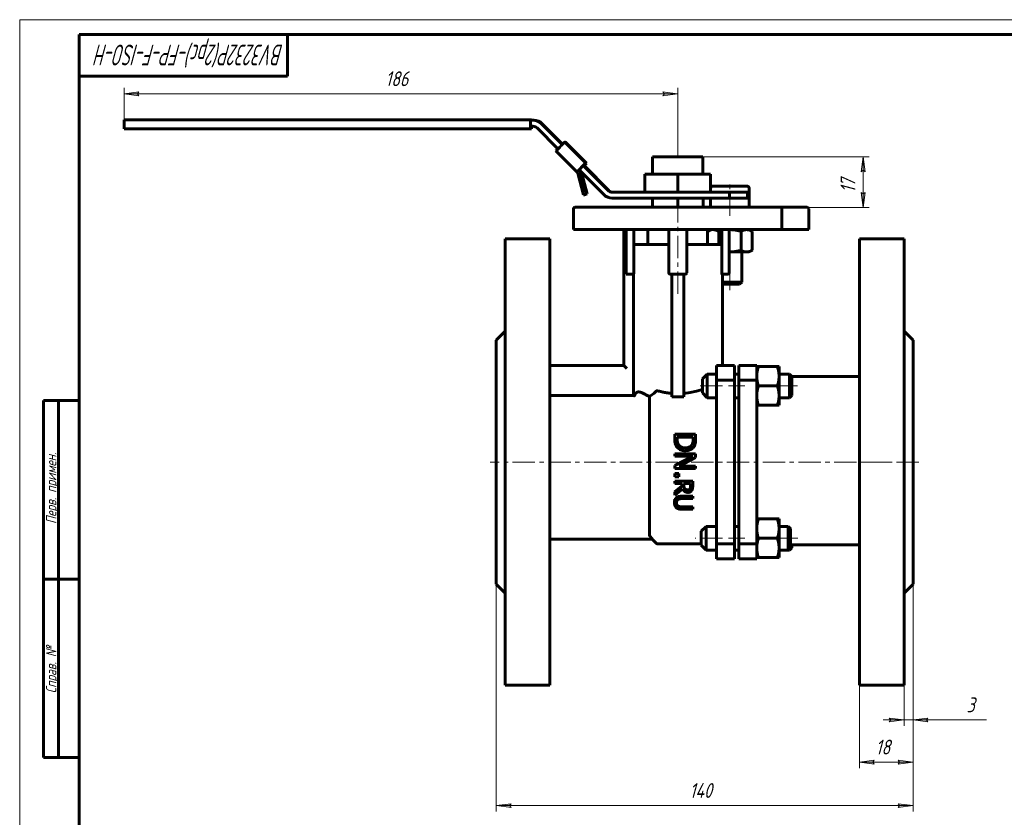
# Model space of a CAD drawing. Header units: millimetres. Extents: x 0 to 594, y 0 to 420.
# Tile 2 of 3: x 0 to 331, y 152 to 420. Entities that reach past the tile are written whole.
import ezdxf

# ---------------------------------------------------------------- set-up
doc = ezdxf.new("R2010")
doc.units = ezdxf.units.MM
for name, pattern in [('K5LT_AXLED', [12, 7.5, -1.5, 1.5, -1.5]), ('K5LT_BASIC', [0]), ('K5LT_THIN', [0])]:
    doc.linetypes.add(name, pattern=pattern)
doc.layers.add('Системный слой', color=7, linetype='Continuous')
doc.layers.add('Системный слой (1)', color=251, linetype='Continuous', true_color=0x6c6c6c)
doc.styles.add('KDIMTEXTSTYLE', font='txt', dxfattribs={"width": 0.96, "oblique": 15, "height": 5})
doc.styles.add('KTEXTSTYLE', font='txt', dxfattribs={"width": 0.96, "height": 5})
doc.dimstyles.new('KDIMSTYLE (1.00)', dxfattribs={"dimtxt": 5, "dimasz": 1, "dimexe": 2, "dimexo": 0, "dimgap": 1, "dimtad": 1, "dimtxsty": 'KDIMTEXTSTYLE', "dimsah": 1, "dimcen": 0, "dimdle": 1, "dimadec": 0, "dimazin": 0, "dimtfac": 0.667, "dimtmove": 0, "dimatfit": 3, "dimfxl": 1, "dimtvp": 1, "dimtolj": 1, "dimtzin": 0, "dimarcsym": 0})

# ---------------------------------------------------------------- blocks, each defined once
blk = doc.blocks.new('U0')
at = {"layer": 'Системный слой (1)', "color": 143, "linetype": 'K5LT_BASIC', "lineweight": 60, "true_color": 0x33acca}
for p, q in [((189.63, 370.94), (190.33, 371.65)), ((190.33, 371.65), (190.39, 371.72)), ((190.39, 371.72), (190.39, 371.72))]:
    blk.add_line(p, q, dxfattribs=at)
blk = doc.blocks.new('U1')
at = {"layer": 'Системный слой (1)', "color": 143, "linetype": 'K5LT_BASIC', "lineweight": 60, "true_color": 0x33acca}
for p, q in [((231.71, 349.18), (231.06, 348.86)), ((232.33, 349.37), (231.71, 349.18)), ((232.93, 349.43), (232.33, 349.37))]:
    blk.add_line(p, q, dxfattribs=at)
blk = doc.blocks.new('U2')
at = {"layer": 'Системный слой (1)', "color": 143, "linetype": 'K5LT_BASIC', "lineweight": 60, "true_color": 0x33acca}
for p, q in [((171.98, 384.19), (171.98, 383.52)), ((171.98, 383.52), (171.97, 383.3))]:
    blk.add_line(p, q, dxfattribs=at)
blk = doc.blocks.new('U3')
at = {"layer": 'Системный слой (1)', "color": 143, "linetype": 'K5LT_BASIC', "lineweight": 60, "true_color": 0x33acca}
for p, q in [((235.15, 348.95), (234.8, 348.85)), ((235.49, 349.04), (235.15, 348.95)), ((235.82, 349.11), (235.49, 349.04)), ((238.44, 349.43), (238.38, 349.43)), ((238.5, 349.43), (238.44, 349.43)), ((238.56, 349.43), (238.5, 349.43))]:
    blk.add_line(p, q, dxfattribs=at)
blk = doc.blocks.new('U4')
at = {"layer": 'Системный слой (1)', "color": 143, "linetype": 'K5LT_BASIC', "lineweight": 60, "true_color": 0x33acca}
for p, q in [((187.59, 369.24), (187.2, 368.82)), ((187.2, 368.82), (187.2, 368.82)), ((188.58, 370.24), (187.59, 369.24))]:
    blk.add_line(p, q, dxfattribs=at)
blk = doc.blocks.new('U5')
at = {"layer": 'Системный слой (1)', "color": 143, "linetype": 'K5LT_BASIC', "lineweight": 60, "true_color": 0x33acca}
for p, q in [((236.12, 331.06), (238.15, 331.06)), ((238.15, 331.06), (241.79, 331.06))]:
    blk.add_line(p, q, dxfattribs=at)
blk = doc.blocks.new('U6')
at = {"layer": 'Системный слой (1)', "color": 143, "linetype": 'K5LT_BASIC', "lineweight": 60, "true_color": 0x33acca}
for p, q in [((238.38, 341.93), (238.44, 341.93)), ((238.44, 341.93), (238.5, 341.93)), ((238.5, 341.93), (238.56, 341.93))]:
    blk.add_line(p, q, dxfattribs=at)
blk = doc.blocks.new('U7')
at = {"layer": 'Системный слой (1)', "color": 143, "linetype": 'K5LT_BASIC', "lineweight": 60, "true_color": 0x33acca}
for p in [(189.62, 370.94), (189.69, 371.01)]:
    blk.add_line(p, (189.69, 371.01), dxfattribs=at)
blk = doc.blocks.new('U8')
at = {"layer": 'Системный слой (1)', "color": 143, "linetype": 'K5LT_BASIC', "lineweight": 60, "true_color": 0x33acca}
for p, q in [((225.26, 294.69), (223.06, 294.4)), ((227.38, 295.16), (225.26, 294.69)), ((229.33, 295.75), (227.38, 295.16))]:
    blk.add_line(p, q, dxfattribs=at)
blk = doc.blocks.new('D0')
at = {"layer": 'Системный слой (1)'}
for points in [[(160.09, 155.84), (165.09, 156.5), (164.59, 155.84), (165.09, 155.18)], [(300.09, 155.84), (295.09, 156.5), (295.59, 155.84), (295.09, 155.18)]]:
    blk.add_hatch(color=7, dxfattribs=at).paths.add_polyline_path(points)
at = {"layer": 'Системный слой (1)', "color": 7, "linetype": 'K5LT_THIN', "lineweight": 18, "true_color": 0xffffff}
for p, q in [((160.09, 230.3), (160.09, 153.84)), ((300.09, 230.3), (300.09, 153.84)), ((160.09, 155.84), (165.09, 156.5)), ((165.09, 155.18), (160.09, 155.84)), ((165.09, 156.5), (164.59, 155.84)), ((164.59, 155.84), (165.09, 155.18)), ((295.59, 155.84), (295.09, 156.5)), ((295.09, 156.5), (300.09, 155.84)), ((300.09, 155.84), (295.09, 155.18)), ((295.09, 155.18), (295.59, 155.84))]:
    blk.add_line(p, q, dxfattribs=at)
blk.add_wipeout([(225.02, 156.84), (225.02, 164.22), (234.77, 164.22), (234.77, 156.84)]).dxf.layer = 'Системный слой (1)'
blk.add_line((160.09, 155.84), (300.09, 155.84), dxfattribs=at)
at = {"layer": 'Системный слой (1)', "color": 7, "insert": (225.02, 163.43), "char_height": 5, "attachment_point": 1, "style": 'KTEXTSTYLE'}
blk.add_mtext('\\fArial|b0|c204|p34;\\H5.0;\\W1.000;\\Q15;\\fGOST Type AU|b0|i0|c204|p34;\\Q15;\\W0.960;140', dxfattribs=at)
blk = doc.blocks.new('KDIMARROW_01')
at = {"layer": 'Системный слой'}
blk.add_hatch(color=0, dxfattribs=at).paths.add_polyline_path([(-5, -0.66), (0, 0), (-5, 0.66), (-4.5, 0)])
at = {"layer": 'Системный слой', "color": 0, "linetype": 'K5LT_THIN', "lineweight": 18}
for p, q in [((-4.5, 0), (-5, 0.66)), ((-5, 0.66), (0, 0)), ((0, 0), (-5, -0.66)), ((-5, -0.66), (-4.5, 0))]:
    blk.add_line(p, q, dxfattribs=at)
at = {"layer": 'Системный слой (1)', "color": 0, "linetype": 'K5LT_THIN', "lineweight": 18}
blk.add_line((221.06, 82.28), (220.06, 82.28), dxfattribs=at)
blk = doc.blocks.new('D1')
at = {"layer": 'Системный слой (1)', "color": 7, "linetype": 'K5LT_THIN', "lineweight": 18, "true_color": 0xffffff}
for p, q in [((300.09, 230.3), (300.09, 168.44)), ((282.09, 196.3), (282.09, 168.44))]:
    blk.add_line(p, q, dxfattribs=at)
blk.add_wipeout([(287.54, 171.44), (287.54, 178.82), (294.37, 178.82), (294.37, 171.44)]).dxf.layer = 'Системный слой (1)'
at = {"layer": 'Системный слой (1)'}
for points in [[(282.09, 170.44), (287.09, 171.09), (286.59, 170.44), (287.09, 169.78)], [(300.09, 170.44), (295.09, 171.09), (295.59, 170.44), (295.09, 169.78)]]:
    blk.add_hatch(color=7, dxfattribs=at).paths.add_polyline_path(points)
at = {"layer": 'Системный слой (1)', "color": 7, "linetype": 'K5LT_THIN', "lineweight": 18, "true_color": 0xffffff}
for p, q in [((282.09, 170.44), (287.09, 171.09)), ((287.09, 169.78), (282.09, 170.44)), ((282.09, 170.44), (300.09, 170.44)), ((287.09, 171.09), (286.59, 170.44)), ((286.59, 170.44), (287.09, 169.78)), ((295.59, 170.44), (295.09, 171.09)), ((295.09, 171.09), (300.09, 170.44)), ((300.09, 170.44), (295.09, 169.78)), ((295.09, 169.78), (295.59, 170.44))]:
    blk.add_line(p, q, dxfattribs=at)
at = {"layer": 'Системный слой (1)', "color": 7, "insert": (287.54, 178.02), "char_height": 5, "attachment_point": 1, "style": 'KTEXTSTYLE'}
blk.add_mtext('\\fArial|b0|c204|p34;\\H5.0;\\W1.000;\\Q15;\\fGOST Type AU|b0|i0|c204|p34;\\Q15;\\W0.960;18', dxfattribs=at)
blk = doc.blocks.new('D2')
at = {"layer": 'Системный слой (1)'}
for points in [[(292.09, 183.97), (297.09, 184.63), (292.09, 185.29), (292.59, 184.63)], [(304.59, 184.63), (305.09, 185.29), (300.09, 184.63), (305.09, 183.97)]]:
    blk.add_hatch(color=7, dxfattribs=at).paths.add_polyline_path(points)
at = {"layer": 'Системный слой (1)', "color": 7, "linetype": 'K5LT_THIN', "lineweight": 18, "true_color": 0xffffff}
for p, q in [((300.09, 230.3), (300.09, 182.63)), ((297.09, 196.3), (297.09, 182.63)), ((297.09, 184.63), (292.09, 185.29)), ((292.09, 185.29), (292.59, 184.63)), ((305.09, 185.29), (300.09, 184.63)), ((304.59, 184.63), (305.09, 185.29)), ((297.09, 184.63), (290.09, 184.63)), ((292.59, 184.63), (292.09, 183.97)), ((292.09, 183.97), (297.09, 184.63)), ((297.09, 184.63), (300.09, 184.63)), ((300.09, 184.63), (305.09, 183.97)), ((300.09, 184.63), (307.09, 184.63)), ((300.09, 184.63), (316.08, 184.63)), ((305.09, 183.97), (304.59, 184.63))]:
    blk.add_line(p, q, dxfattribs=at)
blk.add_wipeout([(318.08, 185.63), (318.08, 193.02), (322.63, 193.02), (322.63, 185.63)]).dxf.layer = 'Системный слой (1)'
blk.add_line((316.08, 184.63), (324.82, 184.63), dxfattribs=at)
at = {"layer": 'Системный слой (1)', "color": 7, "insert": (318.08, 192.22), "char_height": 5, "attachment_point": 1, "style": 'KTEXTSTYLE'}
blk.add_mtext('\\fArial|b0|c204|p34;\\H5.0;\\W1.000;\\Q15;\\fGOST Type AU|b0|i0|c204|p34;\\Q15;\\W0.960;3', dxfattribs=at)
blk = doc.blocks.new('D3')
at = {"layer": 'Системный слой (1)'}
for points in [[(35.06, 395.06), (40.06, 395.71), (39.56, 395.06), (40.06, 394.4)], [(221.06, 395.06), (216.06, 395.71), (216.56, 395.06), (216.06, 394.4)]]:
    blk.add_hatch(color=7, dxfattribs=at).paths.add_polyline_path(points)
at = {"layer": 'Системный слой (1)', "color": 7, "linetype": 'K5LT_THIN', "lineweight": 18, "true_color": 0xffffff}
for p, q in [((35.06, 384.3), (35.06, 397.06)), ((221.06, 373.88), (221.06, 397.06)), ((35.06, 395.06), (40.06, 395.71)), ((40.06, 394.4), (35.06, 395.06)), ((40.06, 395.71), (39.56, 395.06)), ((39.56, 395.06), (40.06, 394.4)), ((216.56, 395.06), (216.06, 395.71)), ((216.06, 395.71), (221.06, 395.06)), ((221.06, 395.06), (216.06, 394.4)), ((216.06, 394.4), (216.56, 395.06))]:
    blk.add_line(p, q, dxfattribs=at)
blk.add_wipeout([(122.85, 396.06), (122.85, 403.44), (132.85, 403.44), (132.85, 396.06)]).dxf.layer = 'Системный слой (1)'
blk.add_line((35.06, 395.06), (221.06, 395.06), dxfattribs=at)
at = {"layer": 'Системный слой (1)', "color": 7, "insert": (122.85, 402.64), "char_height": 5, "attachment_point": 1, "style": 'KTEXTSTYLE'}
blk.add_mtext('\\fArial|b0|c204|p34;\\H5.0;\\W1.000;\\Q15;\\fGOST Type AU|b0|i0|c204|p34;\\Q15;\\W0.960;186', dxfattribs=at)
blk = doc.blocks.new('D4')
at = {"layer": 'Системный слой (1)', "color": 7, "linetype": 'K5LT_THIN', "lineweight": 18, "true_color": 0xffffff}
for p, q in [((226.01, 373.88), (285.33, 373.88)), ((255.56, 356.93), (285.33, 356.93))]:
    blk.add_line(p, q, dxfattribs=at)
blk.add_wipeout([(282.33, 361.85), (274.95, 361.85), (274.95, 368.68), (282.33, 368.68)]).dxf.layer = 'Системный слой (1)'
at = {"layer": 'Системный слой (1)'}
for points in [[(283.99, 368.88), (283.33, 373.88), (282.67, 368.88), (283.33, 369.38)], [(283.33, 356.93), (283.99, 361.93), (283.33, 361.43), (282.67, 361.93)]]:
    blk.add_hatch(color=7, dxfattribs=at).paths.add_polyline_path(points)
at = {"layer": 'Системный слой (1)', "color": 7, "linetype": 'K5LT_THIN', "lineweight": 18, "true_color": 0xffffff}
for p, q in [((282.67, 368.88), (283.33, 373.88)), ((283.33, 373.88), (283.99, 368.88)), ((283.33, 356.93), (283.33, 373.88)), ((283.33, 369.38), (282.67, 368.88)), ((283.99, 368.88), (283.33, 369.38)), ((283.33, 356.93), (282.67, 361.93)), ((282.67, 361.93), (283.33, 361.43)), ((283.33, 361.43), (283.99, 361.93)), ((283.99, 361.93), (283.33, 356.93))]:
    blk.add_line(p, q, dxfattribs=at)
at = {"layer": 'Системный слой (1)', "color": 7, "insert": (275.74, 361.85), "char_height": 5, "attachment_point": 1, "rotation": 90, "style": 'KTEXTSTYLE'}
blk.add_mtext('\\fArial|b0|c204|p34;\\H5.0;\\W1.000;\\Q15;\\fGOST Type AU|b0|i0|c204|p34;\\Q15;\\W0.960;17', dxfattribs=at)
blk = doc.blocks.new('U42')
at = {"color": 7, "linetype": 'K5LT_THIN', "lineweight": 18, "true_color": 0xffffff}
for p, q in [((0, 0), (0, 420)), ((0, 420), (594, 420))]:
    blk.add_line(p, q, dxfattribs=at)
at = {"color": 143, "linetype": 'K5LT_BASIC', "lineweight": 60, "true_color": 0x33acca}
for p, q in [((20, 5), (20, 415)), ((20, 415), (589, 415)), ((90, 415), (90, 401)), ((90, 401), (20, 401)), ((8, 172), (8, 292)), ((20, 292), (8, 292)), ((13, 172), (13, 292)), ((20, 232), (8, 232)), ((20, 172), (8, 172))]:
    blk.add_line(p, q, dxfattribs=at)
at = {"color": 7, "attachment_point": 1, "style": 'KTEXTSTYLE'}
for s, insert, char_height, rotation in [('\\fArial|b0|c204|p34;\\H5.0;\\W1.000;\\Q15;\\fGOST Type AU|b0|i0|c204|p34;\\Q15;\\W0.696;\\H7.00;BV3232P(2pc)-FP-F-ISO-H', (88.64, 404.64), 7, 180), ('\\fArial|b0|c204|p34;\\H5.0;\\W1.000;\\Q15;\\fGOST Type AU|b0|i0|c204|p34;\\Q15;\\W0.960;\\H3.50;Перв. примен.', (8.82, 250.52), 3.5, 90), ('\\fArial|b0|c204|p34;\\H5.0;\\W1.000;\\Q15;\\fGOST Type AU|b0|i0|c204|p34;\\Q15;\\W0.960;\\H3.50;Справ. №', (8.82, 193.63), 3.5, 90)]:
    blk.add_mtext(s, dxfattribs=dict(at, insert=insert, char_height=char_height, rotation=rotation))

msp = doc.modelspace()

# ---------------------------------------------------------------- linework, layer by layer
at = {"layer": 'Системный слой (1)', "color": 143, "linetype": 'K5LT_BASIC', "lineweight": 60, "true_color": 0x33acca}
for p, q in [((171.648, 386.304), (35.055, 386.304)), ((35.055, 385.304), (35.055, 386.304)), ((35.055, 385.304), (35.055, 384.304)), ((35.055, 383.304), (35.055, 384.304)), ((171.635, 385.304), (171.635, 384.304)), ((171.971, 386.304), (171.648, 386.304)), ((172.406, 386.186), (171.648, 386.186)), ((171.648, 386.186), (171.648, 384.186)), ((172.406, 384.186), (171.648, 384.186)), ((171.971, 386.304), (171.977, 386.186)), ((172.406, 386.186), (172.73, 386.186)), ((182.229, 378.02), (175.235, 385.015)), ((182.391, 378.181), (175.558, 385.015)), ((35.055, 383.304), (171.648, 383.304)), ((171.648, 383.304), (171.971, 383.304)), ((173.821, 383.601), (180.815, 376.606)), ((181.514, 377.308), (181.584, 377.379)), ((183.024, 378.793), (183.102, 378.793)), ((183.102, 378.793), (190.172, 371.722)), ((183.173, 378.722), (183.244, 378.793)), ((190.315, 371.722), (183.244, 378.793)), ((183.244, 378.793), (183.322, 378.793)), ((183.322, 378.793), (190.392, 371.722)), ((187.196, 368.823), (180.125, 375.894)), ((212.62, 373.883), (213.656, 373.883)), ((212.62, 368.024), (212.62, 373.883)), ((213.656, 373.883), (218.555, 373.883)), ((218.555, 373.883), (223.555, 373.883)), ((223.555, 373.883), (228.455, 373.883)), ((228.455, 373.883), (229.49, 373.883)), ((229.49, 368.024), (229.49, 373.883)), ((188.668, 370.308), (189.304, 370.944)), ((197.638, 362.609), (189.304, 370.944)), ((189.304, 370.944), (189.311, 370.944)), ((189.388, 371.015), (189.465, 371.015)), ((189.465, 371.015), (190.172, 371.722)), ((189.507, 371.057), (189.62, 370.944)), ((189.608, 371.015), (189.536, 371.086)), ((189.608, 371.015), (190.315, 371.722)), ((189.685, 371.015), (189.608, 371.015)), ((189.62, 370.944), (189.627, 370.944)), ((197.962, 362.609), (189.627, 370.944)), ((190.172, 371.722), (190.095, 371.722)), ((190.392, 371.722), (190.315, 371.722)), ((187.897, 369.524), (187.196, 368.823)), ((189.386, 361.165), (187.455, 368.375)), ((187.89, 369.53), (188.597, 370.237)), ((187.89, 369.53), (196.224, 361.195)), ((188.421, 368.633), (188.032, 369.388)), ((190.352, 361.424), (188.421, 368.633)), ((188.655, 370.308), (188.584, 370.237)), ((188.597, 370.237), (188.668, 370.308)), ((188.689, 368.731), (188.718, 368.633)), ((188.718, 368.633), (190.65, 361.424)), ((210.055, 362.024), (210.055, 368.024)), ((210.055, 368.024), (221.055, 368.024)), ((221.055, 362.024), (221.055, 368.024)), ((221.055, 368.024), (232.055, 368.024)), ((232.055, 362.024), (232.055, 368.024)), ((244.255, 364.055), (232.855, 364.055)), ((189.386, 361.165), (190.352, 361.424)), ((189.684, 361.165), (189.386, 361.165)), ((189.684, 361.165), (190.65, 361.424)), ((190.65, 361.424), (190.352, 361.424)), ((220.7, 362.024), (199.052, 362.024)), ((220.7, 362.024), (221.055, 362.024)), ((221.055, 362.024), (221.395, 362.024)), ((238.392, 362.024), (221.395, 362.024)), ((238.392, 362.024), (238.392, 360.024)), ((244.469, 362.024), (238.392, 362.024)), ((244.638, 362.024), (244.469, 362.024)), ((244.469, 360.024), (244.469, 362.024)), ((244.638, 362.024), (244.638, 360.024)), ((245.055, 363.255), (245.055, 356.933)), ((238.392, 360.024), (199.052, 360.024)), ((212.555, 360.024), (212.555, 356.933)), ((221.055, 360.024), (221.055, 356.933)), ((229.555, 360.024), (229.555, 356.933)), ((232.055, 360.024), (232.055, 356.933)), ((238.392, 360.024), (244.469, 360.024)), ((244.638, 360.024), (244.469, 360.024)), ((186.055, 349.433), (186.055, 356.433)), ((196.055, 356.933), (186.555, 356.933)), ((246.055, 356.933), (196.055, 356.933)), ((255.555, 356.933), (246.055, 356.933)), ((264.555, 356.933), (255.555, 356.933)), ((256.055, 349.433), (256.055, 356.433)), ((265.055, 349.433), (265.055, 356.433)), ((186.055, 349.433), (196.055, 349.433)), ((196.055, 349.433), (246.055, 349.433)), ((202.987, 349.433), (202.987, 303.804)), ((203.73, 349.433), (203.73, 334.433)), ((206.288, 344.433), (206.288, 349.433)), ((211.055, 344.433), (211.055, 349.433)), ((218.055, 349.433), (218.055, 334.933)), ((224.055, 334.933), (224.055, 349.433)), ((232.055, 349.433), (231.055, 348.856)), ((231.055, 344.433), (231.055, 349.433)), ((234.803, 348.853), (234.803, 344.433)), ((235.823, 344.433), (235.823, 349.433)), ((238.381, 334.933), (238.381, 349.433)), ((242.308, 348.853), (242.308, 342.514)), ((245.055, 349.433), (246.061, 348.853)), ((246.055, 349.433), (256.055, 349.433)), ((246.061, 348.853), (246.061, 342.514)), ((256.055, 349.433), (265.055, 349.433)), ((163.095, 346.304), (163.095, 196.304)), ((163.095, 346.304), (178.095, 346.304)), ((178.095, 346.304), (178.095, 196.304)), ((206.288, 344.433), (206.288, 334.933)), ((206.288, 344.433), (218.055, 344.433)), ((224.055, 344.433), (235.823, 344.433)), ((235.823, 334.933), (235.823, 344.433)), ((282.095, 346.304), (282.095, 196.304)), ((282.095, 346.304), (297.095, 346.304)), ((297.095, 346.304), (297.095, 196.304)), ((238.555, 341.933), (238.381, 341.933)), ((244.185, 341.933), (238.555, 341.933)), ((242.555, 341.933), (242.555, 331.822)), ((245.055, 341.933), (244.185, 341.933)), ((245.055, 341.933), (246.061, 342.514)), ((203.73, 334.433), (204.23, 334.933)), ((203.73, 334.433), (203.987, 334.433)), ((203.987, 334.433), (206.195, 334.433)), ((206.195, 293.669), (206.195, 334.433)), ((218.555, 334.433), (223.555, 334.433)), ((219.055, 334.433), (219.055, 293.253)), ((223.055, 334.433), (223.055, 293.253)), ((235.915, 334.433), (237.881, 334.433)), ((236.124, 334.433), (236.124, 303.804)), ((238.051, 331.822), (236.124, 331.822)), ((242.555, 331.822), (238.051, 331.822)), ((241.789, 331.055), (242.555, 331.822)), ((163.095, 315.304), (160.095, 312.304)), ((300.095, 312.304), (297.095, 315.304)), ((160.095, 312.304), (160.095, 230.304)), ((300.095, 312.304), (300.095, 230.304)), ((202.987, 303.804), (178.095, 303.804)), ((203.987, 302.804), (202.987, 303.804)), ((234.095, 303.804), (240.095, 303.804)), ((234.095, 303.804), (234.095, 298.804)), ((240.095, 303.804), (240.095, 298.804)), ((241.595, 298.804), (241.595, 303.804)), ((247.595, 303.804), (241.595, 303.804)), ((247.595, 298.804), (247.595, 303.804)), ((247.595, 303.395), (248.175, 303.395)), ((254.514, 303.395), (248.175, 303.395)), ((254.514, 303.395), (255.095, 303.395)), ((255.095, 303.395), (255.095, 300.145)), ((229.332, 299.245), (230.982, 300.895)), ((229.332, 299.245), (229.332, 296.214)), ((230.982, 300.895), (234.095, 300.895)), ((230.982, 295.736), (230.982, 300.895)), ((234.095, 298.804), (234.095, 243.804)), ((234.095, 298.804), (240.095, 298.804)), ((240.095, 300.895), (241.595, 300.895)), ((240.095, 298.804), (240.095, 243.804)), ((247.595, 298.804), (241.595, 298.804)), ((241.595, 243.804), (241.595, 298.804)), ((247.595, 297.42), (247.595, 298.804)), ((255.095, 300.895), (258.565, 300.895)), ((255.095, 300.145), (255.095, 293.645)), ((258.565, 300.895), (258.565, 295.736)), ((259.332, 300.129), (258.565, 300.895)), ((259.332, 293.662), (259.332, 300.129)), ((282.095, 300.073), (259.332, 300.073)), ((229.332, 296.214), (229.332, 294.545)), ((229.332, 294.545), (230.982, 292.895)), ((230.982, 292.895), (230.982, 295.736)), ((247.595, 293.645), (247.595, 297.42)), ((254.514, 296.895), (248.175, 296.895)), ((258.565, 295.736), (258.565, 292.895)), ((206.137, 293.665), (178.095, 293.665)), ((211.595, 246.559), (211.595, 293.382)), ((223.055, 293.253), (219.055, 293.253)), ((230.982, 292.895), (234.095, 292.895)), ((240.095, 292.895), (241.595, 292.895)), ((247.595, 293.13), (247.595, 293.645)), ((247.595, 249.479), (247.595, 293.13)), ((255.095, 293.645), (255.095, 290.395)), ((255.095, 292.895), (258.565, 292.895)), ((259.332, 293.662), (258.565, 292.895)), ((248.175, 290.395), (247.595, 290.395)), ((254.514, 290.395), (248.175, 290.395)), ((255.095, 290.395), (254.514, 290.395)), ((227.074, 280.654), (220.074, 280.654)), ((220.074, 280.654), (220.074, 279.043)), ((220.879, 279.724), (226.268, 279.724)), ((220.879, 279.015), (220.879, 279.724)), ((226.268, 279.724), (226.268, 279.015)), ((227.074, 279.06), (227.074, 280.654)), ((220.074, 274.125), (220.074, 273.257)), ((227.074, 274.125), (220.074, 274.125)), ((220.074, 273.257), (226.109, 273.257)), ((226.109, 273.257), (220.074, 270.16)), ((221.532, 269.984), (227.074, 272.803)), ((227.074, 272.803), (227.074, 274.125)), ((220.074, 270.16), (220.074, 269.116)), ((220.074, 269.116), (227.074, 269.116)), ((227.074, 269.984), (221.532, 269.984)), ((227.074, 269.116), (227.074, 269.984)), ((220.074, 267.516), (220.074, 266.393)), ((221.412, 267.516), (220.074, 267.516)), ((220.074, 266.393), (221.412, 266.393)), ((226.074, 264.883), (220.074, 264.883)), ((220.074, 264.883), (220.074, 264.086)), ((221.412, 266.393), (221.412, 267.516)), ((226.074, 263.337), (226.074, 264.883)), ((220.074, 264.086), (222.461, 264.086)), ((222.461, 263.172), (220.074, 261.275)), ((220.074, 260.24), (222.685, 262.374)), ((222.461, 264.086), (222.461, 263.172)), ((223.127, 263.386), (223.127, 264.086)), ((223.127, 264.086), (225.383, 264.086)), ((225.383, 264.086), (225.383, 263.293)), ((220.074, 261.275), (220.074, 260.24)), ((226.074, 259.836), (222.33, 259.836)), ((222.33, 259.039), (226.074, 259.039)), ((226.074, 259.039), (226.074, 259.836)), ((226.074, 256.292), (222.31, 256.292)), ((222.33, 255.494), (226.074, 255.494)), ((226.074, 255.494), (226.074, 256.292)), ((247.595, 252.213), (248.175, 252.213)), ((254.514, 252.213), (248.175, 252.213)), ((254.514, 252.213), (255.095, 252.213)), ((255.095, 252.213), (255.095, 248.963)), ((228.925, 248.063), (230.575, 249.713)), ((230.575, 243.487), (230.575, 249.713)), ((230.575, 249.713), (234.095, 249.713)), ((240.095, 249.713), (241.595, 249.713)), ((247.595, 248.963), (247.595, 249.479)), ((247.595, 245.189), (247.595, 248.963)), ((255.095, 249.713), (258.158, 249.713)), ((255.095, 248.963), (255.095, 242.463)), ((258.925, 248.947), (258.158, 249.713)), ((258.158, 249.713), (258.158, 243.487)), ((258.925, 242.48), (258.925, 248.947)), ((178.095, 245.449), (212.493, 245.449)), ((212.45, 245.449), (213.948, 243.951)), ((228.925, 248.063), (228.925, 244.405)), ((247.595, 243.804), (247.595, 245.189)), ((254.514, 245.713), (248.175, 245.713)), ((214.302, 243.804), (228.925, 243.804)), ((228.925, 244.405), (228.925, 243.363)), ((228.925, 243.363), (230.575, 241.713)), ((230.575, 241.713), (230.575, 243.487)), ((230.575, 241.713), (234.095, 241.713)), ((234.095, 243.804), (240.095, 243.804)), ((234.095, 243.804), (234.095, 238.804)), ((240.095, 243.804), (240.095, 238.804)), ((240.095, 241.713), (241.595, 241.713)), ((247.595, 243.804), (241.595, 243.804)), ((241.595, 238.804), (241.595, 243.804)), ((247.595, 238.804), (247.595, 243.804)), ((255.095, 242.463), (255.095, 239.213)), ((255.095, 241.713), (258.158, 241.713)), ((258.158, 243.487), (258.158, 241.713)), ((258.925, 242.48), (258.158, 241.713)), ((258.158, 241.713), (258.58, 241.713)), ((259.346, 242.48), (258.58, 241.713)), ((258.58, 242.135), (258.58, 241.713)), ((258.925, 243.503), (282.095, 243.503)), ((259.346, 242.48), (259.346, 243.503)), ((234.095, 238.804), (240.095, 238.804)), ((247.595, 238.804), (241.595, 238.804)), ((248.175, 239.213), (247.595, 239.213)), ((254.514, 239.213), (248.175, 239.213)), ((255.095, 239.213), (254.514, 239.213)), ((163.095, 227.304), (160.095, 230.304)), ((300.095, 230.304), (297.095, 227.304)), ((163.095, 196.304), (178.095, 196.304)), ((282.095, 196.304), (297.095, 196.304))]:
    msp.add_line(p, q, dxfattribs=at)
at = {"layer": 'Системный слой (1)', "color": 30, "linetype": 'K5LT_AXLED', "lineweight": 18, "true_color": 0xff8000}
for p, q in [((238.555, 354.055), (238.555, 366.055)), ((221.055, 327.883), (221.055, 357.883)), ((238.555, 329.055), (238.555, 343.933)), ((236.095, 296.895), (227.332, 296.895)), ((243.595, 296.895), (238.095, 296.895)), ((261.332, 296.895), (253.095, 296.895)), ((293.095, 271.304), (158.095, 271.304)), ((302.095, 271.304), (280.095, 271.304)), ((236.095, 245.713), (226.925, 245.713)), ((243.595, 245.713), (238.095, 245.713)), ((261.346, 245.713), (253.095, 245.713))]:
    msp.add_line(p, q, dxfattribs=at)
at = {"layer": 'Системный слой (1)', "color": 143, "linetype": 'K5LT_BASIC', "lineweight": 60, "true_color": 0x33acca}
for centre, radius, start, end in [((232.855, 363.255), 0.8, 90, 180), ((244.255, 363.255), 0.8, 0, 90), ((186.555, 356.433), 0.5, 90, 180), ((255.555, 356.433), 0.5, 0, 90), ((264.555, 356.433), 0.5, 0, 90), ((218.555, 334.933), 0.5, 180, 270), ((218.555, 334.933), 0.5, 180, 270), ((223.555, 334.933), 0.5, 270, 0), ((237.881, 334.933), 0.5, 270, 0), ((237.881, 334.933), 0.5, 270, 0), ((206.137, 294.162), 0.497, 270.00011, 276.78718), ((214.302, 244.304), 0.5, 225, 270)]:
    msp.add_arc(centre, radius, start, end, dxfattribs=at)
for centre, major_axis, ratio, start_param, end_param in [((171.648, 385.304), (0, -1), 0.0129322, 3.1415927, 4.712389), ((171.648, 384.304), (0, -1), 0.0129322, 4.712389, 6.2831853), ((172.406, 382.186), (0, 4), 0.9999164, 5.4977871, 6.2831853), ((172.406, 382.186), (0, 2), 0.9999164, 5.4977871, 6.2831853), ((172.73, 382.186), (0, 4), 0.9999164, 5.4977871, 6.2831853), ((181.54, 377.308), (-1.414, -1.414), 0.0091445, 4.721534, 6.2831853), ((181.61, 377.379), (-1.414, -1.414), 0.0091445, 3.1507376, 4.721534), ((181.908, 377.379), (1.414, 1.414), 0.0091445, 0, 0.009145), ((188.681, 370.308), (1.414, 1.414), 0.0091445, 0.009145, 1.5799413), ((188.681, 370.308), (0.707, 0.707), 0.0091445, 0.009145, 0.4601718), ((186.489, 368.116), (0, 1), 0.9999164, 4.9741884, 5.4977871), ((199.052, 364.024), (0, -4), 0.9999164, 5.4977871, 6.2831853), ((199.052, 364.024), (0, -2), 0.9999164, 5.4977871, 6.2831853), ((199.376, 364.024), (0, -2), 0.9999164, 5.4977871, 6.2831853)]:
    msp.add_ellipse(centre, major_axis=major_axis, ratio=ratio, start_param=start_param, end_param=end_param, dxfattribs=at)
for points in [[(234.803, 348.853), (233.797, 349.433), (232.926, 349.433)], [(242.308, 348.853), (240.297, 349.433), (238.555, 349.433)], [(244.185, 349.433), (243.314, 349.433), (242.308, 348.853)], [(246.061, 348.853), (245.055, 349.433), (244.185, 349.433)], [(238.555, 341.933), (240.297, 341.933), (242.308, 342.514)], [(242.308, 342.514), (243.314, 341.933), (244.185, 341.933)], [(244.185, 341.933), (245.055, 341.933), (246.061, 342.514)], [(248.175, 303.395), (247.595, 301.654), (247.595, 300.145)], [(255.095, 300.145), (255.095, 301.654), (254.514, 303.395)], [(247.595, 300.145), (247.595, 298.637), (248.175, 296.895)], [(254.514, 296.895), (255.095, 298.637), (255.095, 300.145)], [(248.175, 296.895), (247.595, 295.154), (247.595, 293.645)], [(255.095, 293.645), (255.095, 295.154), (254.514, 296.895)], [(247.595, 293.645), (247.595, 292.137), (248.175, 290.395)], [(254.514, 290.395), (255.095, 292.137), (255.095, 293.645)], [(248.175, 252.213), (247.595, 250.472), (247.595, 248.963)], [(255.095, 248.963), (255.095, 250.472), (254.514, 252.213)], [(247.595, 248.963), (247.595, 247.455), (248.175, 245.713)], [(254.514, 245.713), (255.095, 247.455), (255.095, 248.963)], [(248.175, 245.713), (247.595, 243.972), (247.595, 242.463)], [(255.095, 242.463), (255.095, 243.972), (254.514, 245.713)], [(247.595, 242.463), (247.595, 240.955), (248.175, 239.213)], [(254.514, 239.213), (255.095, 240.955), (255.095, 242.463)]]:
    msp.add_rational_spline(points, [1, 1.0379548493, 1], degree=2, dxfattribs=at)
for points, knots in [([(206.288, 334.933), (206.288, 334.89), (206.287, 334.832), (206.281, 334.749), (206.276, 334.692), (206.268, 334.626), (206.258, 334.568), (206.246, 334.519), (206.233, 334.478), (206.22, 334.452), (206.207, 334.436), (206.199, 334.433), (206.195, 334.433)], [0, 0, 0, 0, 2.2021539, 2.8402542, 4.244037, 5.2007591, 6.7467937, 8.1891978, 9.1384668, 10.829745, 11.7726722, 13, 13, 13, 13]), ([(235.915, 334.433), (235.91, 334.433), (235.899, 334.439), (235.881, 334.469), (235.866, 334.514), (235.854, 334.565), (235.847, 334.606), (235.84, 334.652), (235.834, 334.695), (235.83, 334.744), (235.826, 334.796), (235.823, 334.86), (235.823, 334.91), (235.823, 334.933)], [0, 0, 0, 0, 1.7905249, 3.5518153, 5.3770657, 6.7372427, 7.870877, 8.5313834, 9.8554494, 10.5323863, 11.320245, 12.7290154, 14, 14, 14, 14]), ([(206.63, 293.803), (206.636, 293.837), (206.65, 293.904), (206.677, 293.999), (206.704, 294.08), (206.736, 294.158), (206.776, 294.243), (206.829, 294.334), (206.893, 294.425), (206.984, 294.532), (207.105, 294.639), (207.266, 294.739), (207.436, 294.812), (207.59, 294.851), (207.75, 294.876), (207.902, 294.886), (208.093, 294.876), (208.293, 294.85), (208.5, 294.803), (208.713, 294.733), (208.902, 294.658), (209.03, 294.597), (209.095, 294.564)], [0, 0, 0, 0, 0.6436105, 1.3662168, 2.1576574, 2.7014453, 3.5226217, 4.6722342, 5.6637551, 6.7744796, 8.7927803, 10.2910523, 12.0391762, 13.5780526, 14.116907, 15.7655156, 16.8812828, 17.9812105, 19.6211638, 20.7224902, 21.8460733, 23, 23, 23, 23]), ([(211.595, 293.382), (211.248, 293.531), (210.698, 293.778), (209.864, 294.174), (209.378, 294.418), (209.095, 294.564)], [0, 0, 0, 0, 2.2416077, 3.7019268, 6, 6, 6, 6]), ([(211.595, 293.382), (211.827, 293.546), (212.284, 293.878), (213.075, 294.489), (213.626, 294.941), (213.948, 295.214)], [0, 0, 0, 0, 1.7870598, 3.4898831, 6, 6, 6, 6]), ([(213.948, 295.214), (213.962, 295.226), (213.986, 295.243), (214.023, 295.263), (214.054, 295.276), (214.106, 295.292), (214.165, 295.299), (214.238, 295.294), (214.279, 295.286), (214.302, 295.279)], [0, 0, 0, 0, 1.4483271, 2.3499395, 3.3244694, 4.1919007, 6.7400193, 8.0774146, 10, 10, 10, 10]), ([(219.055, 294.395), (218.729, 294.423), (218.239, 294.476), (217.535, 294.574), (216.944, 294.67), (216.305, 294.791), (215.412, 294.983), (214.749, 295.153), (214.302, 295.279)], [0, 0, 0, 0, 1.7922914, 2.6886783, 3.8856002, 5.0845788, 6.2856014, 9, 9, 9, 9]), ([(206.195, 293.669), (206.22, 293.655), (206.271, 293.631), (206.353, 293.607), (206.432, 293.602), (206.49, 293.617), (206.524, 293.634), (206.543, 293.648), (206.559, 293.661), (206.572, 293.675), (206.588, 293.695), (206.604, 293.721), (206.619, 293.76), (206.627, 293.786), (206.63, 293.803)], [0, 0, 0, 0, 2.286203, 4.5407101, 7.3201288, 9.5466958, 10.4082682, 11.153398, 11.7650851, 12.3182249, 12.7769463, 13.798655, 14.3004887, 15, 15, 15, 15]), ([(220.074, 279.043), (220.074, 278.634), (220.093, 278.183), (220.201, 277.551), (220.276, 277.223), (220.534, 276.732), (220.583, 276.647), (220.635, 276.564)], [-0.41541774, -0.41541774, -0.41541774, -0.41541774, -0.16892596, -0.16892596, -0.0298021, -0.0298021, 0, 0, 0, 0]), ([(221.344, 277.08), (221.093, 277.438), (221.012, 277.77), (220.904, 278.28), (220.879, 278.658), (220.879, 279.015)], [-0.16077155, -0.16077155, -0.16077155, -0.16077155, -0.11104242, -0.11104242, 0, 0, 0, 0]), ([(226.268, 279.015), (226.268, 278.929), (226.267, 278.848), (226.262, 278.691), (226.257, 278.615), (226.246, 278.453), (226.237, 278.372), (226.22, 278.237), (226.212, 278.182), (226.197, 278.096), (226.191, 278.062), (226.179, 278.006), (226.174, 277.983), (226.169, 277.961), (226.168, 277.96), (226.102, 277.679), (225.996, 277.415), (225.848, 277.165)], [-0.13922714, -0.13922714, -0.13922714, -0.13922714, -0.13160104, -0.13160104, -0.12324835, -0.12324835, -0.11225517, -0.11225517, -0.10268936, -0.10268936, -0.09524988, -0.09524988, -0.08877238, -0.08877238, -0.08836014, -0.08836014, 0, 0, 0, 0]), ([(226.518, 276.553), (226.61, 276.693), (226.688, 276.843), (226.807, 277.124), (226.852, 277.253), (226.902, 277.421), (226.914, 277.464), (226.94, 277.565), (226.955, 277.627), (226.985, 277.777), (227, 277.868), (227.024, 278.053), (227.034, 278.141), (227.05, 278.325), (227.056, 278.417), (227.063, 278.552), (227.064, 278.587), (227.069, 278.721), (227.072, 278.819), (227.073, 278.964), (227.074, 279.012), (227.074, 279.06)], [-0.53071122, -0.53071122, -0.53071122, -0.53071122, -0.37723151, -0.37723151, -0.25253834, -0.25253834, -0.21562191, -0.21562191, -0.17349463, -0.17349463, -0.12593114, -0.12593114, -0.08906008, -0.08906008, -0.05640152, -0.05640152, -0.04519264, -0.04519264, -0.01489112, -0.01489112, 0, 0, 0, 0]), ([(220.635, 276.564), (220.771, 276.359), (220.931, 276.174), (221.306, 275.838), (221.518, 275.694), (222.063, 275.4), (222.51, 275.219), (223.268, 275.142), (223.418, 275.134), (223.568, 275.134)], [-0.48508829, -0.48508829, -0.48508829, -0.48508829, -0.35919453, -0.35919453, -0.22846479, -0.22846479, -0.04501503, -0.04501503, 0, 0, 0, 0]), ([(223.579, 276.104), (223.264, 276.104), (222.939, 276.132), (222.436, 276.256), (222.173, 276.343), (221.683, 276.667), (221.496, 276.856), (221.344, 277.08)], [-0.32369183, -0.32369183, -0.32369183, -0.32369183, -0.17696827, -0.17696827, -0.08231937, -0.08231937, 0, 0, 0, 0]), ([(223.568, 275.134), (223.895, 275.134), (224.225, 275.163), (224.932, 275.317), (225.203, 275.44), (225.724, 275.711), (226.031, 275.949), (226.371, 276.345), (226.447, 276.447), (226.518, 276.553)], [-0.26229998, -0.26229998, -0.26229998, -0.26229998, -0.21514572, -0.21514572, -0.15790325, -0.15790325, -0.03858848, -0.03858848, 0, 0, 0, 0]), ([(225.848, 277.165), (225.732, 276.975), (225.588, 276.805), (225.239, 276.515), (225.042, 276.402), (224.437, 276.16), (224.003, 276.104), (223.579, 276.104)], [-0.2637399, -0.2637399, -0.2637399, -0.2637399, -0.19580181, -0.19580181, -0.1270908, -0.1270908, 0, 0, 0, 0]), ([(222.685, 262.374), (222.776, 262.131), (222.903, 261.904), (223.183, 261.591), (223.334, 261.451), (223.729, 261.236), (223.938, 261.174), (224.254, 261.135), (224.349, 261.13), (224.445, 261.13)], [-0.28331209, -0.28331209, -0.28331209, -0.28331209, -0.16564688, -0.16564688, -0.09546123, -0.09546123, -0.02869249, -0.02869249, 0, 0, 0, 0]), ([(223.438, 262.301), (223.375, 262.364), (223.323, 262.435), (223.22, 262.624), (223.197, 262.725), (223.143, 262.967), (223.127, 263.179), (223.127, 263.386)], [-0.08691783, -0.08691783, -0.08691783, -0.08691783, -0.077780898, -0.077780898, -0.064565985, -0.064565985, 0, 0, 0, 0]), ([(224.382, 261.961), (224.268, 261.961), (224.153, 261.969), (223.999, 261.998), (223.961, 262.006), (223.894, 262.025), (223.864, 262.034), (223.813, 262.052), (223.792, 262.061), (223.767, 262.071), (223.76, 262.074), (223.633, 262.131), (223.528, 262.207), (223.438, 262.301)], [-0.075363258, -0.075363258, -0.075363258, -0.075363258, -0.059469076, -0.059469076, -0.053535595, -0.053535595, -0.047637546, -0.047637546, -0.042281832, -0.042281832, -0.040279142, -0.040279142, 0, 0, 0, 0]), ([(225.179, 262.34), (225.132, 262.271), (225.076, 262.208), (224.989, 262.137), (224.945, 262.106), (224.899, 262.08), (224.866, 262.063), (224.856, 262.058), (224.83, 262.046), (224.813, 262.039), (224.693, 261.992), (224.583, 261.971), (224.442, 261.962), (224.412, 261.961), (224.382, 261.961)], [-0.094115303, -0.094115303, -0.094115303, -0.094115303, -0.068021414, -0.068021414, -0.059792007, -0.051521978, -0.051521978, -0.048136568, -0.048136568, -0.04262516, -0.04262516, -0.009109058, -0.009109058, 0, 0, 0, 0]), ([(224.445, 261.13), (224.587, 261.13), (224.73, 261.142), (224.992, 261.201), (225.11, 261.243), (225.312, 261.354), (225.488, 261.462), (225.694, 261.717), (225.727, 261.763), (225.758, 261.81)], [-0.31484373, -0.31484373, -0.31484373, -0.31484373, -0.20245035, -0.20245035, -0.10211962, -0.10211962, -0.01765113, -0.01765113, 0, 0, 0, 0]), ([(225.383, 263.293), (225.383, 263.219), (225.381, 263.152), (225.374, 263.012), (225.368, 262.943), (225.356, 262.842), (225.35, 262.804), (225.341, 262.759), (225.339, 262.747), (225.336, 262.729), (225.334, 262.722), (225.303, 262.582), (225.254, 262.455), (225.179, 262.34)], [-0.07883449, -0.07883449, -0.07883449, -0.07883449, -0.069504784, -0.069504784, -0.057221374, -0.057221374, -0.048215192, -0.048215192, -0.044937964, -0.044937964, -0.04266355, -0.04266355, 0, 0, 0, 0]), ([(225.758, 261.81), (225.874, 261.991), (225.958, 262.185), (226.044, 262.587), (226.064, 262.853), (226.073, 263.183), (226.074, 263.26), (226.074, 263.337)], [-0.18893771, -0.18893771, -0.18893771, -0.18893771, -0.10334574, -0.10334574, -0.02401026, -0.02401026, 0, 0, 0, 0]), ([(220.502, 259.262), (220.329, 259.09), (220.204, 258.891), (220.048, 258.503), (219.975, 258.252), (219.949, 257.814), (219.947, 257.741), (219.947, 257.668)], [-0.30684947, -0.30684947, -0.30684947, -0.30684947, -0.14930988, -0.14930988, -0.02489619, -0.02489619, 0, 0, 0, 0]), ([(222.33, 259.836), (221.755, 259.836), (221.417, 259.761), (221.001, 259.629), (220.811, 259.528), (220.594, 259.351), (220.546, 259.308), (220.502, 259.262)], [-0.15228314, -0.15228314, -0.15228314, -0.15228314, -0.08738387, -0.08738387, -0.02022347, -0.02022347, 0, 0, 0, 0]), ([(220.628, 257.668), (220.628, 257.803), (220.639, 257.943), (220.691, 258.192), (220.728, 258.304), (220.843, 258.521), (220.92, 258.621), (221.051, 258.733), (221.084, 258.758), (221.119, 258.781)], [-0.14016263, -0.14016263, -0.14016263, -0.14016263, -0.09371352, -0.09371352, -0.05422463, -0.05422463, -0.01308985, -0.01308985, 0, 0, 0, 0]), ([(221.119, 258.781), (221.255, 258.871), (221.405, 258.935), (221.726, 259.009), (221.929, 259.03), (222.212, 259.038), (222.271, 259.039), (222.33, 259.039)], [-0.154622, -0.154622, -0.154622, -0.154622, -0.084858, -0.084858, -0.01760241, -0.01760241, 0, 0, 0, 0]), ([(219.947, 257.668), (219.947, 257.383), (219.974, 257.083), (220.126, 256.588), (220.237, 256.377), (220.427, 256.147), (220.463, 256.107), (220.502, 256.068)], [-0.19629326, -0.19629326, -0.19629326, -0.19629326, -0.09924968, -0.09924968, -0.01803548, -0.01803548, 0, 0, 0, 0]), ([(220.502, 256.068), (220.591, 255.974), (220.693, 255.89), (220.995, 255.7), (221.195, 255.628), (221.567, 255.548), (221.709, 255.528), (221.927, 255.508), (222.005, 255.503), (222.124, 255.498), (222.164, 255.496), (222.247, 255.495), (222.288, 255.494), (222.33, 255.494)], [-0.20741291, -0.20741291, -0.20741291, -0.20741291, -0.16318971, -0.16318971, -0.09067229, -0.09067229, -0.04802383, -0.04802383, -0.02468989, -0.02468989, -0.01245209, -0.01245209, 0, 0, 0, 0]), ([(221.119, 256.549), (221.045, 256.598), (220.981, 256.655), (220.866, 256.787), (220.818, 256.862), (220.722, 257.059), (220.653, 257.243), (220.63, 257.564), (220.628, 257.616), (220.628, 257.668)], [-0.22964897, -0.22964897, -0.22964897, -0.22964897, -0.17176473, -0.17176473, -0.11010446, -0.11010446, -0.01774241, -0.01774241, 0, 0, 0, 0]), ([(222.31, 256.292), (222.108, 256.292), (221.889, 256.302), (221.57, 256.354), (221.401, 256.39), (221.183, 256.509), (221.15, 256.529), (221.119, 256.549)], [-0.18757052, -0.18757052, -0.18757052, -0.18757052, -0.07765977, -0.07765977, -0.01185513, -0.01185513, 0, 0, 0, 0]), ([(211.595, 246.559), (211.595, 246.526), (211.643, 246.447), (211.816, 246.226), (211.941, 246.083), (212.105, 245.903), (212.139, 245.865), (212.175, 245.826)], [0.34974542, 0.34974542, 0.34974542, 0.34974542, 0.42038111, 0.42038111, 0.49101681, 0.49101681, 0.50897935, 0.50897935, 0.50897935, 0.50897935]), ([(212.175, 245.826), (212.183, 245.818), (212.19, 245.81), (212.279, 245.713), (212.357, 245.627), (212.438, 245.532), (212.459, 245.505), (212.488, 245.467), (212.495, 245.456), (212.495, 245.45), (212.494, 245.449), (212.493, 245.449)], [0.099277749, 0.099277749, 0.099277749, 0.099277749, 0.103209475, 0.103209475, 0.145623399, 0.145623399, 0.166830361, 0.166830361, 0.188037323, 0.188037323, 0.194053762, 0.194053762, 0.194053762, 0.194053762])]:
    msp.add_open_spline(points, degree=3, knots=knots, dxfattribs=at)

# ---------------------------------------------------------------- block references
at = {"layer": 'Системный слой (1)'}
for name in ['U2', 'U7', 'U0', 'U4', 'U1', 'U3', 'U6', 'U5', 'U8']:
    msp.add_blockref(name, (0, 0), dxfattribs=at)

# ---------------------------------------------------------------- next in the draw order: dimensions: what is measured, and where the dimension line sits
at = {"layer": 'Системный слой (1)', "color": 7}
for base, p1, p2, picture, middle in [((35.055, 395.056), (221.055, 373.883), (35.055, 384.304), 'D3', (128.055, 395.056)), ((160.095, 155.839), (300.095, 230.304), (160.095, 230.304), 'D0', (230.095, 155.839))]:
    dim = msp.add_linear_dim(base=base, p1=p1, p2=p2, dimstyle='KDIMSTYLE (1.00)', override={"dimexo": 0, "dimpost": '\\fGOST Type AU|b0|c204|p34;\\H5.0;\\W0.960;\\Q15;<>', "dimblk1": 'KDIMARROW_01', "dimblk2": 'KDIMARROW_01', "dimse1": 0, "dimse2": 0, "dimclrt": 7, "dimtol": 1, "dimtp": 0, "dimtm": 0, "dimtdec": 5, "dimtolj": 1}, dxfattribs=at)
    dim.commit()
    dim.dimension.update_dxf_attribs({"geometry": picture, "text_midpoint": middle, "dimtype": 160})
dim = msp.add_linear_dim(base=(283.331, 356.933), p1=(226.005, 373.883), p2=(255.555, 356.933), angle=90, dimstyle='KDIMSTYLE (1.00)', override={"dimexo": 0, "dimpost": '\\fGOST Type AU|b0|c204|p34;\\H5.0;\\W0.960;\\Q15;<>', "dimblk1": 'KDIMARROW_01', "dimblk2": 'KDIMARROW_01', "dimse1": 0, "dimse2": 0, "dimclrt": 7, "dimtol": 1, "dimtp": 0, "dimtm": 0, "dimtdec": 5, "dimtolj": 1}, dxfattribs=at)
dim.commit()
dim.dimension.update_dxf_attribs({"geometry": 'D4', "text_midpoint": (283.331, 365.408), "dimtype": 160})

# ---------------------------------------------------------------- next in the draw order: dimensions: what is measured, and where the dimension line sits
dim = msp.add_linear_dim(base=(282.095, 170.436), p1=(300.095, 230.304), p2=(282.095, 196.304), dimstyle='KDIMSTYLE (1.00)', override={"dimexo": 0, "dimpost": '\\fGOST Type AU|b0|c204|p34;\\H5.0;\\W0.960;\\Q15;<>', "dimblk1": 'KDIMARROW_01', "dimblk2": 'KDIMARROW_01', "dimse1": 0, "dimse2": 0, "dimclrt": 7, "dimtol": 1, "dimtp": 0, "dimtm": 0, "dimtdec": 5, "dimtolj": 1}, dxfattribs=at)
dim.commit()
dim.dimension.update_dxf_attribs({"geometry": 'D1', "text_midpoint": (291.095, 170.436), "dimtype": 160})

# ---------------------------------------------------------------- next in the draw order: dimensions: what is measured, and where the dimension line sits
dim = msp.add_linear_dim(base=(297.095, 184.633), p1=(300.095, 230.304), p2=(297.095, 196.304), dimstyle='KDIMSTYLE (1.00)', override={"dimexo": 0, "dimtoh": 1, "dimpost": '\\fGOST Type AU|b0|c204|p34;\\H5.0;\\W0.960;\\Q15;<>', "dimblk1": 'KDIMARROW_01', "dimblk2": 'KDIMARROW_01', "dimse1": 0, "dimse2": 0, "dimclrt": 7, "dimtol": 1, "dimtp": 0, "dimtm": 0, "dimtdec": 5, "dimtmove": 1, "dimtolj": 1}, dxfattribs=at)
dim.commit()
dim.dimension.update_dxf_attribs({"geometry": 'D2', "text_midpoint": (320.45, 184.633), "dimtype": 160})

# ---------------------------------------------------------------- next in the draw order: block references
msp.add_blockref('U42', (0, 0))

doc.saveas('drawing.dxf')
